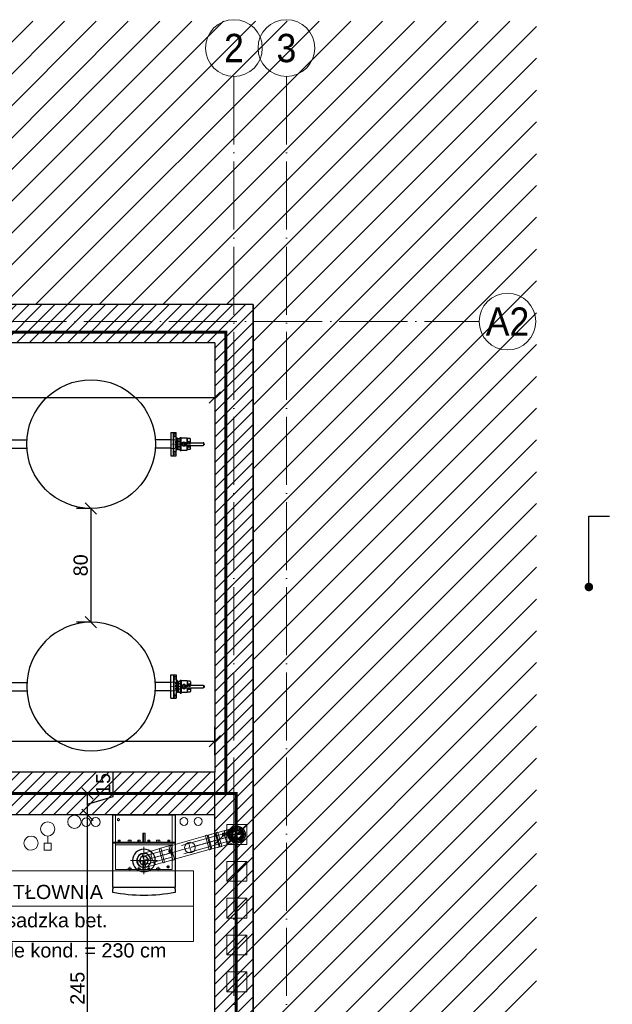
# Model space of a CAD drawing. Header units: millimetres. Extents: x 6506 to 39690, y 6022 to 25261.
# Tile 9 of 59: x 9750 to 10168, y 18567 to 19262. Entities that reach past the tile are written whole.
import ezdxf
from ezdxf import colors
from ezdxf.entities.mleader import LeaderData, LeaderLine
from ezdxf.enums import TextEntityAlignment as Align
from ezdxf.lldxf.tags import DXFTag
from ezdxf.math import Vec2, Vec3

# ---------------------------------------------------------------- set-up
doc = ezdxf.new("R2010")
doc.units = ezdxf.units.MM
for name, pattern in [('ACAD_ISO02W100', [15, 12, -3]), ('ACAD_ISO03W100', [30, 12, -18]), ('ACAD_ISO04W100', [30, 24, -3, 0, -3]), ('ACAD_ISO11W100', [33, 12, -3, 12, -3, 0, -3]), ('DASHDOT', [1, 0.5, -0.25, 0, -0.25]), ('DASHEDX2', [38.1, 25.4, -12.7]), ('HIDDEN', [1.905, 1.27, -0.635]), ('Osie$0$CONTINOUS', [0])]:
    doc.linetypes.add(name, pattern=pattern)
for name, color, linetype, lineweight in [('2DH_PRO_p', 170, 'Continuous', 15), ('_ET-PPOZ', 154, 'ACAD_ISO11W100', 30), ('A_KONST_ISTNIEJĄCE', 83, 'Continuous', 25), ('A_OPISY', 40, 'Continuous', 9), ('A_OSIE KONSTRUKCYJNE', 150, 'ACAD_ISO04W100', 5), ('A_WIDOK', 141, 'Continuous', 13), ('A_WYMIAROWANIE', 7, 'Continuous', 9), ('AA HATCH', 253, 'Continuous', 5), ('CP_AXIS', 143, 'DASHDOT', 9), ('CP_DETAL', 33, 'Continuous', 9), ('CP_HIDDE', 203, 'HIDDEN', 9), ('IS_Armatura_Therm', 7, 'SOLID', 13), ('IS_Grafika', 7, 'SOLID', 15)]:
    doc.layers.add(name, color=color, linetype=linetype, lineweight=lineweight)
for name, color, linetype in [('_ET-WYMIARY', 230, 'Continuous'), ('_ET_URZĄDZENIA', 7, 'Continuous'), ('CP_UCSSPEC', 50, 'Continuous')]:
    doc.layers.add(name, color=color, linetype=linetype)
doc.layers.add('A_HATCH', color=7, linetype='Continuous', lineweight=5, true_color=0x999999)
doc.layers.add('A_PPOŻ', color=1, linetype='ACAD_ISO02W100', lineweight=30, true_color=0xff0000)
doc.layers.add('A_NIEWIDOCZNE  POMOCNICZE', color=252, linetype='ACAD_ISO03W100', lineweight=5, plot=False)
doc.layers.get('CP_UCSSPEC').off()
doc.styles.add('ARIAL', font='arial.ttf')
doc.styles.add('CP_ATTR', font='ROMANS.SHX')
doc.styles.add('DEMIURG_100_opisy', font='arial.ttf', dxfattribs={"width": 0.9, "height": 20})
doc.styles.get("Standard").update_dxf_attribs({"font": 'arial.ttf'})
tags = doc.linetypes.add('SOLID', pattern=[10, 10, 0]).pattern_tags.tags
tags[6:7] = [DXFTag(74, 4), DXFTag(75, 0), DXFTag(340, '0'), DXFTag(46, 0.0), DXFTag(50, 0.0), DXFTag(44, 0.0), DXFTag(45, 0.0)]
tags[4:5] = [DXFTag(74, 4), DXFTag(75, 0), DXFTag(340, '0'), DXFTag(46, 0.0), DXFTag(50, 0.0), DXFTag(44, 0.0), DXFTag(45, 0.0)]
doc.dimstyles.new('1 do 100', dxfattribs={"dimtxt": 10, "dimasz": 8, "dimexe": 10, "dimexo": 10, "dimgap": 2, "dimtad": 1, "dimdec": 0, "dimtxsty": 'Standard', "dimblk": 'OBLIQUE', "dimcen": 2.5, "dimadec": 0, "dimazin": 0, "dimtfac": 1, "dimtdec": 0, "dimtmove": 0, "dimatfit": 3, "dimldrblk": 'OBLIQUE', "dimfxl": 10, "dimfxlon": 1, "dimarcsym": 0})
doc.dimstyles.new('ET_1-50', dxfattribs={"dimtxt": 10, "dimasz": 8, "dimexe": 10, "dimexo": 10, "dimgap": 2, "dimtad": 1, "dimdec": 0, "dimtxsty": 'Standard', "dimblk": 'OBLIQUE', "dimcen": 2.5, "dimadec": 0, "dimazin": 0, "dimtfac": 1, "dimtdec": 0, "dimtmove": 0, "dimatfit": 3, "dimldrblk": 'OBLIQUE', "dimfxl": 10, "dimfxlon": 1, "dimarcsym": 0})

# ---------------------------------------------------------------- blocks, each defined once
blk = doc.blocks.new('*U134')
at = {"lineweight": 5}
for p, q in [((-75, -25), (-75, 25)), ((-75, 25), (0, 25)), ((0, 0), (0, 25)), ((0, 25), (152.71, 25)), ((152.71, 25), (152.71, -25)), ((-75, -25), (0, -25)), ((152.71, -25), (0, -25))]:
    blk.add_line(p, q, dxfattribs=at)
at = {"lineweight": 5, "ltscale": 18.5}
for p, q in [((0, 25), (0, -25)), ((-75, 0), (152.71, 0))]:
    blk.add_line(p, q, dxfattribs=at)
at = {"lineweight": 5, "ltscale": 18.5, "insert": (-5, -10.38), "char_height": 10, "attachment_point": 6, "style": 'ARIAL'}
blk.add_mtext('\\A1;m²', dxfattribs=at)
at = {"lineweight": 5, "style": 'ARIAL'}
blk.add_attdef('1NR', text='', height=10, dxfattribs=at).set_placement((-5, 5), align=Align.RIGHT)
blk.add_attdef('2POM', (5, 5), '', height=10, dxfattribs=at)
blk.add_attdef('4PL2', text='', height=10, dxfattribs=at).set_placement((-24.57, -5), align=Align.TOP_RIGHT)
blk.add_attdef('3POS', text='', height=10, dxfattribs=at).set_placement((5, -5), align=Align.TOP_LEFT)
blk = doc.blocks.new('_Oblique')
at = {"color": 0, "linetype": 'ByBlock', "lineweight": -2}
blk.add_line((-0.5, -0.5), (0.5, 0.5), dxfattribs=at)
blk = doc.blocks.new('*D201')
at = {"layer": 'A_WYMIAROWANIE', "color": 0, "lineweight": -2, "ltscale": 2, "transparency": 16777216}
for p, q in [((9807.97, 18700.66), (9787.97, 18700.66)), ((9797.97, 18455.66), (9797.97, 18700.66)), ((9787.97, 18455.66), (9807.97, 18455.66))]:
    blk.add_line(p, q, dxfattribs=at)
at = {"layer": 'Defpoints', "color": 0, "ltscale": 2, "transparency": 16777216}
for p in [(9797.97, 18700.66), (9822.04, 18700.66), (9754.76, 18455.66)]:
    blk.add_point(p, dxfattribs=at)
at = {"layer": 'A_WYMIAROWANIE', "color": 0, "lineweight": -2, "ltscale": 2, "transparency": 16777216, "xscale": 8, "yscale": 8, "zscale": 8}
for p, rotation in [((9797.97, 18700.66), 90), ((9797.97, 18455.66), 270)]:
    blk.add_blockref('_Oblique', p, dxfattribs=dict(at, rotation=rotation))
at = {"layer": 'A_WYMIAROWANIE', "color": 0, "ltscale": 2, "transparency": 16777216, "insert": (9790.86, 18578.16), "char_height": 10, "attachment_point": 5, "rotation": 90}
blk.add_mtext('245', dxfattribs=at)
blk = doc.blocks.new('*D202')
at = {"layer": 'A_WYMIAROWANIE', "color": 0, "lineweight": -2, "ltscale": 2, "transparency": 16777216}
for p, q in [((9816.07, 18713.59), (9816.07, 18731.05)), ((9787.97, 18715.66), (9807.97, 18715.66)), ((9797.97, 18700.66), (9797.97, 18715.66)), ((9797.97, 18708.16), (9816.07, 18713.59)), ((9807.97, 18700.66), (9787.97, 18700.66))]:
    blk.add_line(p, q, dxfattribs=at)
at = {"layer": 'Defpoints', "color": 0, "ltscale": 2, "transparency": 16777216}
for p in [(9426.26, 18715.66), (9797.97, 18715.66), (9822.04, 18700.66)]:
    blk.add_point(p, dxfattribs=at)
at = {"layer": 'A_WYMIAROWANIE', "color": 0, "lineweight": -2, "ltscale": 2, "transparency": 16777216, "xscale": 8, "yscale": 8, "zscale": 8}
for p, rotation in [((9797.97, 18715.66), 90), ((9797.97, 18700.66), 270)]:
    blk.add_blockref('_Oblique', p, dxfattribs=dict(at, rotation=rotation))
at = {"layer": 'A_WYMIAROWANIE', "color": 0, "ltscale": 2, "transparency": 16777216, "insert": (9808.97, 18722.32), "char_height": 10, "attachment_point": 5, "rotation": 90}
blk.add_mtext('15', dxfattribs=at)
blk = doc.blocks.new('want')
at = {"layer": 'A_WIDOK'}
blk.add_line((30214.45, 14309.66), (30200.45, 14295.66), dxfattribs=at)
blk.add_lwpolyline([(30200.45, 14295.66), (30214.45, 14295.66), (30214.45, 14309.66), (30200.45, 14309.66)], close=True, dxfattribs=at)
blk = doc.blocks.new('cp_ucs2d')
at = {"layer": 'Defpoints'}
blk.add_line((0, 0), (0, 0), dxfattribs=at)
blk.add_point((0, 0), dxfattribs=at)
blk = doc.blocks.new('2d_ecoTECVCI_346_PL')
for p, q in [((-0.22, -0.198), (-0.22, 0)), ((-0.22, 0), (0.22, 0)), ((0.22, 0), (0.22, -0.198)), ((0.22, -0.198), (-0.22, -0.198)), ((-0.22, -0.198), (0.22, -0.198)), ((-0.22, -0.515), (-0.22, -0.198)), ((0.22, -0.198), (0.22, -0.515)), ((0.22, -0.515), (-0.22, -0.515)), ((-0.22, -0.548), (-0.22, -0.522)), ((-0.218, -0.522), (-0.22, -0.522)), ((-0.218, -0.515), (-0.218, -0.522)), ((0.218, -0.522), (0.218, -0.515)), ((0.22, -0.522), (0.218, -0.522)), ((0.22, -0.522), (0.22, -0.548)), ((-0.1122, -0.5643), (-0.1122, -0.5643)), ((0.1134, -0.5642), (0.1134, -0.5642))]:
    blk.add_line(p, q)
at = {"extrusion": (0, 0, -1)}
for radius in [0.08, 0.05, 0.03]:
    blk.add_circle((0, -0.323), radius, dxfattribs=at)
blk.add_arc((0, 0.541), 1.111, 258.57881, 281.42119, dxfattribs=at)
at = {"layer": 'CP_AXIS'}
for p, q in [((0, -0.128), (0, -0.198)), ((-0.175, -0.178), (-0.175, -0.198)), ((-0.1, -0.178), (-0.1, -0.198)), ((-0.035, -0.178), (-0.035, -0.198)), ((0.035, -0.178), (0.035, -0.198)), ((0.1, -0.178), (0.1, -0.198)), ((0.175, -0.178), (0.175, -0.198)), ((0, -0.419), (0, -0.227)), ((0.1736, -0.258), (0.1964, -0.258)), ((0.185, -0.2694), (0.185, -0.2466)), ((-0.096, -0.323), (0.096, -0.323)), ((0, -0.398), (0, -0.313)), ((-0.1, -0.398), (-0.1, -0.368)), ((-0.035, -0.398), (-0.035, -0.368)), ((0.035, -0.398), (0.035, -0.368)), ((0.1, -0.398), (0.1, -0.368)), ((0.161, -0.368), (0.179, -0.368)), ((0.17, -0.377), (0.17, -0.359))]:
    blk.add_line(p, q, dxfattribs=at)
at = {"layer": 'CP_HIDDE'}
for p, q in [((-0.2, -0.195), (-0.2, 0)), ((0.2, -0.195), (0.2, 0)), ((-0.0075, -0.13), (-0.0075, -0.195)), ((0, -0.13), (-0.0075, -0.13)), ((0.0075, -0.13), (0, -0.13)), ((0.0075, -0.13), (0.0075, -0.195)), ((-0.22, -0.195), (0.22, -0.195)), ((-0.2, -0.388), (-0.2, -0.198)), ((-0.1825, -0.18), (-0.1825, -0.195)), ((-0.1825, -0.18), (-0.1675, -0.18)), ((-0.1675, -0.18), (-0.1675, -0.195)), ((-0.111, -0.18), (-0.111, -0.195)), ((-0.111, -0.18), (-0.089, -0.18)), ((-0.089, -0.18), (-0.089, -0.195)), ((-0.0425, -0.18), (-0.0425, -0.195)), ((-0.0425, -0.18), (-0.0275, -0.18)), ((-0.0275, -0.18), (-0.0275, -0.195)), ((0.0275, -0.195), (0.0275, -0.18)), ((0.0425, -0.18), (0.0275, -0.18)), ((0.0425, -0.195), (0.0425, -0.18)), ((0.089, -0.195), (0.089, -0.18)), ((0.111, -0.18), (0.089, -0.18)), ((0.111, -0.195), (0.111, -0.18)), ((0.1675, -0.18), (0.1675, -0.195)), ((0.1675, -0.18), (0.1825, -0.18)), ((0.1825, -0.18), (0.1825, -0.195)), ((0.2, -0.388), (0.2, -0.198)), ((-0.2, -0.213), (0.2, -0.213)), ((-0.0075, -0.323), (0.0075, -0.323)), ((-0.0075, -0.388), (-0.0075, -0.323)), ((0.0075, -0.388), (0.0075, -0.323)), ((-0.2, -0.388), (0.2, -0.388)), ((-0.111, -0.388), (-0.111, -0.378)), ((-0.111, -0.378), (-0.089, -0.378)), ((-0.089, -0.388), (-0.089, -0.378)), ((-0.0425, -0.388), (-0.0425, -0.378)), ((-0.0425, -0.378), (-0.0275, -0.378)), ((-0.0275, -0.388), (-0.0275, -0.378)), ((0.0275, -0.388), (0.0275, -0.378)), ((0.0275, -0.378), (0.0425, -0.378)), ((0.0425, -0.388), (0.0425, -0.378)), ((0.089, -0.378), (0.111, -0.378)), ((0.089, -0.388), (0.089, -0.378)), ((0.111, -0.388), (0.111, -0.378))]:
    blk.add_line(p, q, dxfattribs=at)
blk.add_circle((-0.18, -0.035), 0.0075, dxfattribs=at)
at = {"layer": 'CP_HIDDE', "extrusion": (0, 0, -1)}
for centre, radius in [((-0.185, -0.258), 0.0095), ((-0.17, -0.368), 0.0075)]:
    blk.add_circle(centre, radius, dxfattribs=at)
at = {"layer": 'CP_UCSSPEC', "xscale": 0.001, "yscale": 0.001, "zscale": 0.001}
for p in [(-0.18, -0.035), (0.185, -0.258), (0, -0.323), (0, -0.323), (0.17, -0.368)]:
    blk.add_blockref('cp_ucs2d', p, dxfattribs=at)
at = {"layer": 'CP_UCSSPEC', "xscale": 0.001, "yscale": 0.001, "zscale": 0.001, "rotation": 90}
for p in [(0, -0.13), (-0.1, -0.18), (-0.035, -0.18), (0.035, -0.18), (0.1, -0.18), (0, -0.323), (-0.1, -0.378), (-0.035, -0.378), (0.035, -0.378), (0.1, -0.378)]:
    blk.add_blockref('cp_ucs2d', p, dxfattribs=at)
at = {"linetype": 'ByBlock', "style": 'CP_ATTR', "flags": 9}
for tag in ['FUEL', 'EFFICIENCY', 'NAME', 'NUMBER', 'GROUP', 'ARTICLE', 'PRODUCT-TYPE', 'ORDER-NO', 'PRODUCER', 'DN', 'PN', 'CHARACTER', 'TEMPERATURE', 'POWER', 'VOLTAGE', 'FLOW', 'OTHER', 'OTHER2', 'OTHER1', 'EXHAUST_CONNECTIONS', 'PIPE_CONNECTIONS']:
    blk.add_attdef(tag, text='', height=0.00000005, dxfattribs=at).set_placement((-0.22, 0), align=Align.MIDDLE_LEFT)
blk = doc.blocks.new('pdchmd003_o1')
blk.add_ellipse((0, 0), major_axis=(0, -100), ratio=0.469866)
blk = doc.blocks.new('pdchmd003_dn1')
at = {"linetype": 'DASHEDX2'}
blk.add_ellipse((0, 0), major_axis=(0, -75), ratio=0.405916, dxfattribs=at)
blk = doc.blocks.new('pdchmd003_o2')
blk.add_ellipse((47, 0), major_axis=(0, -100), ratio=0.469866, start_param=3.141593, end_param=6.283185)
blk = doc.blocks.new('Phpn_fls002_0057_z1879es')
for p, q in [((-6, 5.1), (0, 5.1)), ((-6, -5.1), (-6, 5.1)), ((0, 5.1), (0, -5.1)), ((0.9, 5.25), (0.2, 5.25)), ((1.2, 5), (1.2, -5)), ((1.2, 5), (13.31, 5)), ((13.31, 5), (13.68, 5)), ((-6, -5.1), (0, -5.1)), ((0.2, -5.25), (0.9, -5.25)), ((1.2, -5), (13.31, -5)), ((13.31, -5), (13.68, -5))]:
    blk.add_line(p, q)
at = {"linetype": 'DASHEDX2'}
for p, q in [((-6, 3), (13.68, 3)), ((-6, -3), (13.68, -3))]:
    blk.add_line(p, q, dxfattribs=at)
for centre, major_axis, ratio, start_param, end_param in [((0.2, 5.1), (-0.2, 0), 0.75, -1.570796, 0), ((0.9, 5), (-0.3, 0), 0.833333, -3.141593, -1.570796), ((0.2, -5.1), (-0.2, 0), 0.75, 0, 1.570796), ((0.9, -5), (-0.3, 0), 0.833333, 1.570796, 3.141593)]:
    blk.add_ellipse(centre, major_axis=major_axis, ratio=ratio, start_param=start_param, end_param=end_param)
at = {"layer": 'CP_AXIS'}
for p, q in [((-6, 0), (18.78, 0)), ((13.68, -5), (13.68, 5))]:
    blk.add_line(p, q, dxfattribs=at)
at = {"layer": 'CP_DETAL'}
blk.add_ellipse((6.5, 0), major_axis=(0, -5), ratio=0.267949, start_param=3.141593, end_param=6.283185, dxfattribs=at)
at = {"xscale": 0.10839275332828, "yscale": 0.05}
for name, p in [('pdchmd003_o2', (8.21, 0)), ('pdchmd003_o1', (13.68, 0))]:
    blk.add_blockref(name, p, dxfattribs=at)
at = {"linetype": 'DASHEDX2', "xscale": 0.09840754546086, "yscale": 0.04}
blk.add_blockref('pdchmd003_dn1', (13.68, 0), dxfattribs=at)
at = {"layer": 'CP_UCSSPEC', "xscale": 0.1, "yscale": -0.1, "zscale": 0.1, "rotation": 180}
blk.add_blockref('cp_ucs2d', (0, 0), dxfattribs=at)
at = {"layer": 'CP_UCSSPEC', "xscale": 0.1, "yscale": 0.1, "zscale": 0.1}
blk.add_blockref('cp_ucs2d', (13.68, 0), dxfattribs=at)
at = {"linetype": 'ByBlock', "style": 'CP_ATTR', "flags": 9}
for tag in ['NAME', 'GROUP', 'NUMBER', 'PRODUCER', 'ARTICLE', 'PRODUCT-TYPE', 'ORDER-NO', 'CHARACTER', 'DN', 'PN', 'TEMPERATURE', 'FLOW', 'POWER', 'VOLTAGE', 'WEIGHT', 'OTHER']:
    blk.add_attdef(tag, text='', height=0.00005, dxfattribs=at).set_placement((-5.3, -4.99), align=Align.MIDDLE_LEFT)
blk = doc.blocks.new('ldchmd003_o1')
blk.add_ellipse((0, 0), major_axis=(0, -100), ratio=0.469866, start_param=0, end_param=3.141593)
blk = doc.blocks.new('ldchmd003_dn1')
at = {"linetype": 'DASHEDX2'}
blk.add_ellipse((0, 0), major_axis=(0, -75), ratio=0.405916, dxfattribs=at)
blk = doc.blocks.new('ldchmd003_o2')
blk.add_ellipse((0, 0), major_axis=(0, -100), ratio=0.469866, start_param=0, end_param=3.141593)
blk = doc.blocks.new('Lhpn_fls002_0057_z1879es')
for p, q in [((-6, 5.1), (0, 5.1)), ((-6, -5.1), (-6, 5.1)), ((0, 5.1), (0, -5.1)), ((0.9, 5.25), (0.2, 5.25)), ((1.2, 5), (1.2, -5)), ((1.2, 5), (13.31, 5)), ((13.31, 5), (13.68, 5)), ((-6, -5.1), (0, -5.1)), ((0.2, -5.25), (0.9, -5.25)), ((1.2, -5), (13.31, -5)), ((13.31, -5), (13.68, -5))]:
    blk.add_line(p, q)
at = {"linetype": 'DASHEDX2'}
for p, q in [((-6, 3), (13.68, 3)), ((-6, -3), (13.68, -3))]:
    blk.add_line(p, q, dxfattribs=at)
for centre, major_axis, ratio, start_param, end_param in [((0.2, 5.1), (-0.2, 0), 0.75, -1.570796, 0), ((0.9, 5), (-0.3, 0), 0.833333, -3.141593, -1.570796), ((0.2, -5.1), (-0.2, 0), 0.75, 0, 1.570796), ((0.9, -5), (-0.3, 0), 0.833333, 1.570796, 3.141593)]:
    blk.add_ellipse(centre, major_axis=major_axis, ratio=ratio, start_param=start_param, end_param=end_param)
at = {"layer": 'CP_AXIS'}
for p, q in [((-6, 0), (18.78, 0)), ((13.68, -5), (13.68, 5))]:
    blk.add_line(p, q, dxfattribs=at)
at = {"layer": 'CP_DETAL'}
blk.add_ellipse((6.5, 0), major_axis=(0, 5), ratio=0.267949, start_param=3.141593, end_param=6.283185, dxfattribs=at)
at = {"linetype": 'DASHEDX2', "xscale": 0.09840754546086, "yscale": 0.04}
blk.add_blockref('ldchmd003_dn1', (13.68, 0), dxfattribs=at)
at = {"xscale": 0.10839275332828, "yscale": 0.05}
for name, p in [('ldchmd003_o2', (13.31, 0)), ('ldchmd003_o1', (13.68, 0))]:
    blk.add_blockref(name, p, dxfattribs=at)
at = {"layer": 'CP_UCSSPEC', "xscale": 0.1, "yscale": -0.1, "zscale": 0.1, "rotation": 180}
blk.add_blockref('cp_ucs2d', (0, 0), dxfattribs=at)
at = {"layer": 'CP_UCSSPEC', "xscale": 0.1, "yscale": 0.1, "zscale": 0.1}
blk.add_blockref('cp_ucs2d', (13.68, 0), dxfattribs=at)
at = {"linetype": 'ByBlock', "style": 'CP_ATTR', "flags": 9}
for tag in ['NAME', 'GROUP', 'NUMBER', 'PRODUCER', 'ARTICLE', 'PRODUCT-TYPE', 'ORDER-NO', 'CHARACTER', 'DN', 'PN', 'TEMPERATURE', 'FLOW', 'POWER', 'VOLTAGE', 'WEIGHT', 'OTHER']:
    blk.add_attdef(tag, text='', height=0.00005, dxfattribs=at).set_placement((-5.3, -4.99), align=Align.MIDDLE_LEFT)
blk = doc.blocks.new('Phpn_fls001_0113_fdjkd36')
for p, q in [((-6, -5.1), (-6, 5.1)), ((0, 5.1), (-6, 5.1)), ((0, 5.1), (0, -5.1)), ((0.84, 5.25), (0.24, 5.25)), ((1.2, 5), (26.8, 5)), ((1.2, 5), (1.2, -5)), ((26.8, -5), (26.8, 5)), ((27.16, 5.25), (27.64, 5.25)), ((28, 5), (34, 5)), ((28, -5), (28, 5)), ((34, 5), (34, -5)), ((0, -5.1), (-6, -5.1)), ((0.84, -5.25), (0.24, -5.25)), ((1.2, -5), (26.8, -5)), ((27.16, -5.25), (27.64, -5.25)), ((28, -5), (34, -5))]:
    blk.add_line(p, q)
at = {"linetype": 'DASHEDX2'}
for p, q in [((34, 3), (-6, 3)), ((34, -3), (-6, -3))]:
    blk.add_line(p, q, dxfattribs=at)
blk.add_circle((14, 0), 3.75)
for centre, major_axis, ratio, start_param, end_param in [((0.24, 5.1), (-0.24, 0), 0.625, -1.570796, 0), ((0.84, 5), (-0.36, 0), 0.694444, -3.141593, -1.570796), ((27.16, 5), (-0.36, 0), 0.694444, -1.570796, 0), ((27.64, 5), (-0.36, 0), 0.694444, -3.141593, -1.570796), ((0.24, -5.1), (-0.24, 0), 0.625, 0, 1.570796), ((0.84, -5), (-0.36, 0), 0.694444, 1.570796, 3.141593), ((27.16, -5), (-0.36, 0), 0.694444, 0, 1.570796), ((27.64, -5), (-0.36, 0), 0.694444, 1.570796, 3.141593)]:
    blk.add_ellipse(centre, major_axis=major_axis, ratio=ratio, start_param=start_param, end_param=end_param)
at = {"layer": 'CP_AXIS'}
for p, q in [((34, 0), (-6, 0)), ((14, -3.75), (14, 3.75))]:
    blk.add_line(p, q, dxfattribs=at)
at = {"layer": 'CP_UCSSPEC', "xscale": 0.03, "yscale": -0.03, "zscale": 0.03, "rotation": 180}
blk.add_blockref('cp_ucs2d', (0, 0), dxfattribs=at)
at = {"layer": 'CP_UCSSPEC', "xscale": 0.03, "yscale": 0.03, "zscale": 0.03}
blk.add_blockref('cp_ucs2d', (34, 0), dxfattribs=at)
at = {"linetype": 'ByBlock', "style": 'CP_ATTR', "flags": 9}
for tag in ['OTHER', 'WEIGHT', 'VOLTAGE', 'POWER', 'FLOW', 'TEMPERATURE', 'PN', 'DN', 'CHARACTER', 'ORDER-NO', 'PRODUCT-TYPE', 'ARTICLE', 'PRODUCER', 'NUMBER', 'GROUP', 'NAME']:
    blk.add_attdef(tag, text='', height=0.00005, dxfattribs=at).set_placement((-4.8, 0.01), align=Align.MIDDLE_LEFT)
blk = doc.blocks.new('Rhpn_fls001_0437_zfdz2ww')
for p, q in [((10.03, 1), (5, 1)), ((10.03, 1), (10.03, -1)), ((10.03, -1), (5, -1))]:
    blk.add_line(p, q)
blk.add_circle((0, 0), 5.1)
at = {"linetype": 'DASHEDX2'}
blk.add_circle((0, 0), 3, dxfattribs=at)
at = {"layer": 'CP_AXIS'}
for p, q in [((5, 0), (-5, 0)), ((0, 5), (0, -5)), ((5, 0), (10.03, 0))]:
    blk.add_line(p, q, dxfattribs=at)
at = {"layer": 'CP_UCSSPEC', "xscale": 0.03, "yscale": 0.03, "zscale": 0.03}
blk.add_blockref('cp_ucs2d', (0, 0), dxfattribs=at)
at = {"layer": 'CP_UCSSPEC', "xscale": 0.03, "yscale": -0.03, "zscale": 0.03, "rotation": 180}
blk.add_blockref('cp_ucs2d', (0, 0), dxfattribs=at)
at = {"linetype": 'ByBlock', "style": 'CP_ATTR', "flags": 9}
for tag in ['OTHER', 'WEIGHT', 'VOLTAGE', 'POWER', 'FLOW', 'TEMPERATURE', 'PN', 'DN', 'CHARACTER', 'ORDER-NO', 'PRODUCT-TYPE', 'ARTICLE', 'PRODUCER', 'NUMBER', 'GROUP', 'NAME']:
    blk.add_attdef(tag, text='', height=0.00005, dxfattribs=at).set_placement((0.07, 0.1), align=Align.MIDDLE_LEFT)
blk = doc.blocks.new('2hfl03b_01_pn10_dn50_edwp94')
for p, q in [((0, 82.5), (0, -82.5)), ((0, 82.5), (19, 82.5)), ((19, -82.5), (19, 82.5)), ((0, -82.5), (19, -82.5))]:
    blk.add_line(p, q)
at = {"layer": 'CP_AXIS'}
blk.add_line((0, 0), (19, 0), dxfattribs=at)
at = {"layer": 'CP_HIDDE'}
for p, q in [((0, 30.8), (19, 30.8)), ((0, -30.7), (19, -30.7))]:
    blk.add_line(p, q, dxfattribs=at)
at = {"style": 'CP_ATTR', "flags": 9}
for tag in ['NAME', 'GROUP', 'PRODUCER', 'ARTICLE', 'CHARACTER', 'DN', 'WEIGHT', 'OTHER', 'QUANTITY']:
    blk.add_attdef(tag, text='', height=0.00005, dxfattribs=at).set_placement((0, 0), align=Align.MIDDLE_LEFT)
for tag in ['NUMBER', 'PRODUCT-TYPE', 'ORDER-NO', 'PN', 'BOLTTYPE', 'PRICE']:
    blk.add_attdef(tag, text='', height=0.00005, dxfattribs=at).set_placement((0, 0), align=Align.MIDDLE_RIGHT)
blk = doc.blocks.new('Phpn_zaw142_050z_f27jpvv')
for p, q in [((1.59, -3.02), (1.59, 3.01)), ((1.89, 3.01), (1.59, 3.01)), ((1.89, 3.38), (2.12, 3.85)), ((1.89, -3.38), (1.89, 3.38)), ((2.12, 3.85), (3.51, 3.85)), ((3.51, 1.88), (2.12, 1.88)), ((3.51, -4.62), (3.51, 4.62)), ((3.51, 4.62), (3.99, 4.62)), ((3.99, -4.62), (3.99, 4.62)), ((8.29, 4.22), (3.99, 4.22)), ((5.03, 0), (5.58, 0.96)), ((5.58, -0.96), (5.03, 0)), ((5.58, 0.96), (6.7, 0.96)), ((6.7, 0.96), (7.25, 0)), ((7.25, 0), (6.7, -0.96)), ((7.34, 0.96), (19.74, 0.96)), ((8.29, 4.22), (8.45, 3.85)), ((10.46, 3.85), (8.45, 3.85)), ((8.45, 0.96), (8.45, 3.85)), ((8.62, 1.88), (10.46, 1.88)), ((10.69, 3.38), (10.46, 3.85)), ((10.69, 0.96), (10.69, 3.38)), ((20.14, 0.24), (20.14, -0.24)), ((1.89, -3.02), (1.59, -3.02)), ((1.89, -3.38), (2.12, -3.85)), ((3.51, -1.88), (2.12, -1.88)), ((2.12, -3.85), (3.51, -3.85)), ((3.51, -4.62), (3.99, -4.62)), ((3.99, -4.22), (8.29, -4.22)), ((6.7, -0.96), (5.58, -0.96)), ((7.34, -0.96), (19.74, -0.96)), ((8.29, -4.22), (8.45, -3.85)), ((8.45, -3.85), (8.45, -0.96)), ((10.46, -3.85), (8.45, -3.85)), ((8.62, -1.88), (10.46, -1.88)), ((10.69, -3.38), (10.46, -3.85)), ((10.69, -3.38), (10.69, -0.96))]:
    blk.add_line(p, q)
blk.add_circle((6.14, 0), 1.54)
for centre, start_param, end_param in [((19.74, 0.24), -1.570796, 0), ((19.74, -0.24), 3.141593, 4.712389)]:
    blk.add_ellipse(centre, major_axis=(0, 0.722), ratio=0.560187, start_param=start_param, end_param=end_param)
at = {"layer": 'CP_AXIS'}
blk.add_line((1.59, 0), (10.69, 0), dxfattribs=at)
at = {"layer": 'CP_DETAL'}
for p, q in [((1.89, 2.46), (2.12, 1.88)), ((10.69, 2.46), (10.46, 1.88)), ((1.89, -2.46), (2.12, -1.88)), ((10.69, -2.46), (10.46, -1.88))]:
    blk.add_line(p, q, dxfattribs=at)
for centre, major_axis, ratio, start_param, end_param in [((4.64, -0.01), (0, 4.75), 0.578135, 1.159975, 1.568122), ((4.64, 0.01), (0, 4.75), 0.578135, 1.57347, 1.981618), ((7.33, 2.77), (0, 3.32), 0.409938, 4.712385, 5.046598), ((7.33, 2.77), (0, 2.69), 0.505137, 4.378172, 4.712385), ((6.1, -0.29), (0, 5.43), 0.505137, -1.338774, -1.159975), ((7.95, -0.29), (0, 5.43), 0.505137, -1.338774, -1.159975), ((6.1, 0.29), (0, 5.43), 0.505137, 4.301568, 4.480366), ((7.33, -2.77), (0, 2.69), 0.505137, -1.570792, -1.236579), ((7.33, -2.77), (0, 3.32), 0.409938, 4.37818, 4.712393), ((7.95, 0.29), (0, 5.43), 0.505137, 4.301568, 4.480366)]:
    blk.add_ellipse(centre, major_axis=major_axis, ratio=ratio, start_param=start_param, end_param=end_param, dxfattribs=at)
at = {"layer": 'CP_HIDDE'}
for p, q in [((1.59, 3.01), (0, 3.01)), ((0, -3.02), (0, 3.01)), ((1.59, -3.02), (0, -3.02))]:
    blk.add_line(p, q, dxfattribs=at)
at = {"layer": 'CP_UCSSPEC', "xscale": 0.03, "yscale": 0.03, "zscale": 0.03, "rotation": 180}
blk.add_blockref('cp_ucs2d', (0, 0), dxfattribs=at)
at = {"layer": 'CP_UCSSPEC', "xscale": 0.03, "zscale": 0.03}
for yscale in [0.03, -0.03]:
    blk.add_blockref('cp_ucs2d', (10.69, 0), dxfattribs=dict(at, yscale=yscale))
at = {"linetype": 'ByBlock', "style": 'CP_ATTR', "flags": 9}
for tag in ['NAME', 'GROUP', 'NUMBER', 'PRODUCER', 'ARTICLE', 'PRODUCT-TYPE', 'ORDER-NO', 'CHARACTER', 'DN', 'PN', 'TEMPERATURE', 'FLOW', 'POWER', 'VOLTAGE', 'WEIGHT', 'OTHER']:
    blk.add_attdef(tag, text='', height=0.00005, dxfattribs=at).set_placement((1.58, 0), align=Align.MIDDLE_LEFT)
blk = doc.blocks.new('2hfl14pn10_dn50_zdwz4mk')
for p, q in [((0, 8.25), (-1.6, 8.25)), ((-1.6, 8.25), (-1.6, -8.25)), ((0, 8.25), (0, -8.25)), ((-2.6, -4.2), (-2.6, 4.2)), ((-2.6, 4.2), (-2.1, 4.2)), ((-2.1, 4.2), (-1.6, 4.47)), ((-2.1, -4.2), (-2.1, 4.2)), ((0, 5.3), (0.2, 5.1)), ((0.2, 5.1), (0.2, -5.1)), ((-2.6, -4.2), (-2.1, -4.2)), ((-2.1, -4.2), (-1.6, -4.47)), ((0, -5.3), (0.2, -5.1)), ((0, -8.25), (-1.6, -8.25))]:
    blk.add_line(p, q)
at = {"layer": 'CP_AXIS'}
for p, q in [((-2.6, 0), (0.2, 0)), ((-1.6, 6.25), (0, 6.25)), ((-1.6, -6.25), (0, -6.25))]:
    blk.add_line(p, q, dxfattribs=at)
at = {"layer": 'CP_HIDDE'}
for p, q in [((-1.6, 7.15), (0, 7.15)), ((-2.6, 3.08), (0.2, 3.08)), ((-1.6, 5.35), (0, 5.35)), ((-2.6, -3.08), (0.2, -3.08)), ((-1.6, -5.35), (0, -5.35)), ((-1.6, -7.15), (0, -7.15))]:
    blk.add_line(p, q, dxfattribs=at)
at = {"linetype": 'ByBlock', "style": 'CP_ATTR', "flags": 9}
for tag in ['NAME', 'GROUP', 'NUMBER', 'PRODUCER', 'ARTICLE', 'PRODUCT-TYPE', 'ORDER-NO', 'CHARACTER', 'DN', 'PN', 'TEMPERATURE', 'FLOW', 'POWER', 'VOLTAGE', 'WEIGHT', 'OTHER']:
    blk.add_attdef(tag, text='', height=0.00005, dxfattribs=at).set_placement((-2.69, -0.01), align=Align.MIDDLE_LEFT)
blk = doc.blocks.new('A$Cc245dc69')
at = {"layer": '_ET_URZĄDZENIA'}
for p, q in [((-56.38, 3.01), (-45.3, 3.01)), ((56.38, 3.01), (45.3, 3.01)), ((-56.38, -3.01), (-45.3, -3.01)), ((56.38, -3.01), (45.3, -3.01))]:
    blk.add_line(p, q, dxfattribs=at)
blk.add_circle((0, 0), 45.4, dxfattribs=at)
at = {"layer": '_ET_URZĄDZENIA', "xscale": -1, "rotation": 180}
blk.add_blockref('2hfl14pn10_dn50_zdwz4mk', (-58.48, 0), dxfattribs=at)
at = {"layer": '_ET_URZĄDZENIA', "yscale": 0.1, "zscale": 0.1}
for p, xscale in [((-56.38, 0), -0.1), ((56.38, 0), 0.1)]:
    blk.add_blockref('2hfl03b_01_pn10_dn50_edwp94', p, dxfattribs=dict(at, xscale=xscale))
at = {"layer": '_ET_URZĄDZENIA', "rotation": 180}
blk.add_blockref('2hfl14pn10_dn50_zdwz4mk', (58.48, 0), dxfattribs=at)
at = {"layer": '_ET_URZĄDZENIA', "xscale": -1}
blk.add_blockref('Phpn_zaw142_050z_f27jpvv', (-59.49, 0), dxfattribs=at)
at = {"layer": '_ET_URZĄDZENIA'}
blk.add_blockref('Phpn_zaw142_050z_f27jpvv', (59.49, 0), dxfattribs=at)
blk = doc.blocks.new('*D592')
at = {"layer": '_ET-WYMIARY', "color": 0, "lineweight": -2, "ltscale": 2, "transparency": 16777216}
for p, q in [((9800.23, 18916.86), (9790.23, 18916.86)), ((9800.23, 18916.86), (9800.23, 18836.46)), ((9800.23, 18836.46), (9790.23, 18836.46))]:
    blk.add_line(p, q, dxfattribs=at)
at = {"layer": 'Defpoints', "color": 0, "ltscale": 2, "transparency": 16777216}
for p in [(9800.41, 18916.86), (9800.23, 18836.46), (9800.41, 18836.46)]:
    blk.add_point(p, dxfattribs=at)
at = {"layer": '_ET-WYMIARY', "color": 0, "lineweight": -2, "ltscale": 2, "transparency": 16777216, "xscale": 8, "yscale": 8, "zscale": 8}
for p, rotation in [((9800.23, 18916.86), 90), ((9800.23, 18836.46), 270)]:
    blk.add_blockref('_Oblique', p, dxfattribs=dict(at, rotation=rotation))
at = {"layer": '_ET-WYMIARY', "color": 0, "ltscale": 2, "transparency": 16777216, "insert": (9793.13, 18876.66), "char_height": 10, "attachment_point": 5, "rotation": 90}
blk.add_mtext('80', dxfattribs=at)
blk = doc.blocks.new('*D595')
at = {"layer": 'A_WYMIAROWANIE', "color": 0, "lineweight": -2, "ltscale": 2, "transparency": 16777216}
for p, q in [((9407.76, 19005.18), (9407.76, 18985.18)), ((9887.76, 19005.18), (9887.76, 18985.18)), ((9407.76, 18995.18), (9887.76, 18995.18))]:
    blk.add_line(p, q, dxfattribs=at)
at = {"layer": 'Defpoints', "color": 0, "ltscale": 2, "transparency": 16777216}
for p in [(9407.76, 19016.37), (9887.76, 19016.69), (9887.76, 18995.18)]:
    blk.add_point(p, dxfattribs=at)
at = {"layer": 'A_WYMIAROWANIE', "color": 0, "lineweight": -2, "ltscale": 2, "transparency": 16777216, "xscale": 8, "yscale": 8, "zscale": 8, "rotation": 180}
blk.add_blockref('_Oblique', (9407.76, 18995.18), dxfattribs=at)
at = {"layer": 'A_WYMIAROWANIE', "color": 0, "lineweight": -2, "ltscale": 2, "transparency": 16777216, "xscale": 8, "yscale": 8, "zscale": 8}
blk.add_blockref('_Oblique', (9887.76, 18995.18), dxfattribs=at)
at = {"layer": 'A_WYMIAROWANIE', "color": 0, "ltscale": 2, "transparency": 16777216, "insert": (9647.76, 19002.28), "char_height": 10, "attachment_point": 5}
blk.add_mtext('480', dxfattribs=at)
blk = doc.blocks.new('_Dot')
at = {"color": 0, "linetype": 'ByBlock', "lineweight": -2}
blk.add_line((-0.5, 0), (-1, 0), dxfattribs=at)
at = {"color": 0, "linetype": 'ByBlock', "const_width": 0.5}
blk.add_lwpolyline([(-0.25, 0, 1), (0.25, 0, 1)], format="xyb", close=True, dxfattribs=at)
blk = doc.blocks.new('*D605')
at = {"layer": 'A_WYMIAROWANIE', "color": 0, "lineweight": -2, "ltscale": 2, "transparency": 16777216}
for p, q in [((9567.76, 18742.63), (9567.76, 18762.63)), ((9887.76, 18742.63), (9887.76, 18762.63)), ((9567.76, 18752.63), (9887.76, 18752.63))]:
    blk.add_line(p, q, dxfattribs=at)
at = {"layer": 'Defpoints', "color": 0, "ltscale": 2, "transparency": 16777216}
for p in [(9887.76, 18752.63), (9567.76, 18730.66), (9887.76, 18730.66)]:
    blk.add_point(p, dxfattribs=at)
at = {"layer": 'A_WYMIAROWANIE', "color": 0, "lineweight": -2, "ltscale": 2, "transparency": 16777216, "xscale": 8, "yscale": 8, "zscale": 8, "rotation": 180}
blk.add_blockref('_Oblique', (9567.76, 18752.63), dxfattribs=at)
at = {"layer": 'A_WYMIAROWANIE', "color": 0, "lineweight": -2, "ltscale": 2, "transparency": 16777216, "xscale": 8, "yscale": 8, "zscale": 8}
blk.add_blockref('_Oblique', (9887.76, 18752.63), dxfattribs=at)
at = {"layer": 'A_WYMIAROWANIE', "color": 0, "ltscale": 2, "transparency": 16777216, "insert": (9727.76, 18759.74), "char_height": 10, "attachment_point": 5}
blk.add_mtext('320', dxfattribs=at)

msp = doc.modelspace()

# ---------------------------------------------------------------- hatches: boundary and pattern name
at = {"layer": 'A_HATCH'}
h = msp.add_hatch(dxfattribs=at)
h.set_pattern_fill('ANSI31', color=256, scale=2)
h.set_pattern_definition([(45, (-3039.768, 355.087), (-4.490128, 4.490128), [])])
h.paths.add_polyline_path([(9887.76, 18730.66), (9567.76, 18730.66), (9567.76, 18645.66), (9597.76, 18645.66), (9597.76, 18700.66), (9887.76, 18700.66)], flags=17)
h.paths.add_polyline_path([(9597.76, 18585.66), (9567.76, 18585.66), (9567.76, 18560.66), (9597.76, 18560.66)], flags=17)
h.paths.add_polyline_path([(9714.76, 18455.66), (9274.26, 18455.66), (9274.26, 18425.66), (9714.76, 18425.66)], flags=17)
h.paths.add_polyline_path([(9570.76, 18325.66), (9247.76, 18325.66), (9244.76, 18325.66), (9244.76, 18302.66), (9570.76, 18302.66)], flags=17)
h.paths.add_polyline_path([(9887.76, 18523.42), (9910.26, 18523.42), (9887.76, 18523.42), (9887.76, 18347.66), (9754.76, 18347.66), (9754.76, 18455.66), (9714.76, 18455.66), (9714.76, 18425.66), (9714.76, 18204.66), (9570.76, 18204.66), (9094.76, 18204.66), (9094.76, 18419.66), (9094.76, 18532.7), (9067.76, 18532.7), (9067.76, 18419.66), (9067.76, 18177.66), (9741.76, 18177.66), (9741.76, 18320.66), (9914.76, 18320.66), (9914.76, 19060.66), (9067.76, 19060.66), (9067.76, 18798.7), (9094.76, 18798.7), (9094.76, 19033.66), (9887.76, 19033.66)])
at = {"layer": 'AA HATCH', "ltscale": 2, "transparency": 33554534}
h = msp.add_hatch(dxfattribs=at)
h.set_pattern_fill('ANSI31', color=256, scale=5)
h.set_pattern_definition([(45, (-3039.768, 355.087), (-11.22532, 11.22532), [])])
h.paths.add_polyline_path([(10114.76, 19260.66), (9067.76, 19260.66), (9067.76, 19060.66), (9914.76, 19060.66), (9914.76, 18320.66), (10114.76, 18320.66)])

# ---------------------------------------------------------------- linework, layer by layer
for radius in [6, 5, 4, 3]:
    msp.add_circle((9903.26, 18686.66), radius)
at = {"layer": '_ET-PPOZ', "ltscale": 2}
for p, q in [((9880.05, 18962.26), (9880.69, 18962.26)), ((9880.05, 18791.06), (9880.69, 18791.06))]:
    msp.add_line(p, q, dxfattribs=at)
at = {"layer": 'A_KONST_ISTNIEJĄCE', "ltscale": 2}
for p, q in [((9914.76, 19060.66), (9067.76, 19060.66)), ((9914.76, 19060.66), (9914.76, 18320.66)), ((9887.76, 19033.66), (9094.76, 19033.66)), ((9887.76, 19033.66), (9887.76, 18730.66)), ((9887.76, 18730.66), (9567.76, 18730.66)), ((9887.76, 18347.66), (9887.76, 18730.66)), ((9887.76, 18700.66), (9597.76, 18700.66))]:
    msp.add_line(p, q, dxfattribs=at)
msp.add_lwpolyline([(9914.76, 18320.66), (9914.76, 19060.66), (9067.76, 19060.66)], dxfattribs=at)
at = {"layer": 'A_NIEWIDOCZNE  POMOCNICZE', "ltscale": 2}
msp.add_lwpolyline([(9407.76, 19033.66), (9887.76, 19033.66), (9887.76, 18730.66), (9407.76, 18730.66)], close=True, dxfattribs=at)
msp.add_lwpolyline([(9597.76, 18700.66), (9887.76, 18700.66), (9887.76, 18347.66), (9754.76, 18347.66), (9754.76, 18455.66), (9597.76, 18455.66), (9597.76, 18700.66)], dxfattribs=at)
at = {"layer": 'A_OSIE KONSTRUKCYJNE', "ltscale": 2}
for p, q in [((9901.26, 19221.75), (9901.26, 18065.87)), ((9938.26, 19221.75), (9938.26, 18065.87)), ((8893.8, 19048.66), (10074.28, 19048.66))]:
    msp.add_line(p, q, dxfattribs=at)
at = {"layer": 'A_OSIE KONSTRUKCYJNE', "linetype": 'Continuous'}
for centre in [(9901.26, 19241.75), (9938.26, 19241.75), (10094.28, 19048.66)]:
    msp.add_circle(centre, 20, dxfattribs=at)
at = {"layer": 'A_PPOŻ', "linetype": 'ACAD_ISO03W100', "ltscale": 2, "const_width": 2}
msp.add_lwpolyline([(9582.76, 18715.66), (9582.76, 18722.83), (9398.68, 18722.83), (9398.68, 19041.21), (9895.58, 19041.21), (9895.58, 18715.66)], dxfattribs=at)
msp.add_lwpolyline([(9582.76, 18715.66), (9902.76, 18715.66), (9902.76, 18332.66), (9739.76, 18332.66), (9739.76, 18440.66), (9582.76, 18440.66)], close=True, dxfattribs=at)
at = {"layer": 'IS_Armatura_Therm', "lineweight": 20}
for p, q in [((9767.35, 18680.59), (9772.35, 18680.6)), ((9767.36, 18675.59), (9767.35, 18680.59)), ((9769.84, 18685.59), (9769.85, 18680.59)), ((9772.35, 18680.6), (9772.36, 18675.6)), ((9772.36, 18675.6), (9767.36, 18675.59))]:
    msp.add_line(p, q, dxfattribs=at)
at = {"layer": 'IS_Armatura_Therm', "lineweight": 20, "extrusion": (0, 0, -1)}
for centre, major_axis in [((9769.84, 18690.59), (5, 0)), ((9758.07, 18680.58), (-5, -0.01))]:
    msp.add_ellipse(centre, major_axis=major_axis, ratio=1, dxfattribs=at)
at = {"layer": 'IS_Grafika'}
for centre, radius in [((9788.69, 18695.62), 4.68), ((9796.97, 18695.45), 3.06), ((9803.69, 18695.45), 3.12), ((9865.99, 18695.86), 2.8), ((9875.99, 18695.89), 2.8)]:
    msp.add_circle(centre, radius, dxfattribs=at)

# ---------------------------------------------------------------- block references
at = {"layer": '2DH_PRO_p', "rotation": 180}
msp.add_blockref('Rhpn_fls001_0437_zfdz2ww', (9903.26, 18686.66), dxfattribs=at)
at = {"layer": '_ET_URZĄDZENIA', "ltscale": 2}
msp.add_blockref('A$Cc245dc69', (9800.41, 18962.26), dxfattribs=at)
at = {"layer": '_ET_URZĄDZENIA', "ltscale": 2, "xscale": -1, "rotation": 180}
msp.add_blockref('A$Cc245dc69', (9800.41, 18791.06), dxfattribs=at)
at = {"layer": '_ET_URZĄDZENIA', "xscale": 100, "yscale": 100, "zscale": 100}
msp.add_blockref('2d_ecoTECVCI_346_PL', (9837.73, 18700.66), dxfattribs=at)
at = {"layer": 'A_KONST_ISTNIEJĄCE', "color": 251, "transparency": 33554687, "rotation": 180}
for p in [(40110.72, 32989.32), (40110.72, 32963.32), (40110.72, 32937.32), (40110.72, 32911.32), (40110.72, 32885.32)]:
    msp.add_blockref('want', p, dxfattribs=at)
at = {"layer": 'A_OPISY'}
msp.add_blockref('*U134', (9720.02, 18636.14), dxfattribs=at).add_auto_attribs({'1NR': '-103', '2POM': 'KOTŁOWNIA ', '3POS': 'posadzka bet.', '4PL2': '8,54'})
at = {"layer": 'IS_Grafika'}
for name, p, rotation in [('Phpn_fls001_0113_fdjkd36', (9856.69, 18673.65), 15.60153152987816), ('Phpn_fls002_0057_z1879es', (9890.09, 18682.98), 15.60153152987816), ('Lhpn_fls002_0057_z1879es', (9850.91, 18672.04), 195.6015315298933)]:
    msp.add_blockref(name, p, dxfattribs=dict(at, rotation=rotation))

# ---------------------------------------------------------------- texts
at = {"layer": 'A_OPISY', "insert": (9648.21, 18609.89), "char_height": 10, "attachment_point": 1}
msp.add_mtext_dynamic_manual_height_columns('H pom. w świetle kond. = 230 cm', width=254.3544, gutter_width=0, heights=[12.82], dxfattribs=at)
at = {"layer": 'A_OSIE KONSTRUKCYJNE', "linetype": 'Osie$0$CONTINOUS', "style": 'DEMIURG_100_opisy', "width": 0.9}
for s, p in [('2', (9901.26, 19241.75)), ('3', (9938.26, 19241.75)), ('A2', (10094.28, 19048.66))]:
    msp.add_text(s, height=20, dxfattribs=at).set_placement(p, align=Align.MIDDLE_CENTER)

# ---------------------------------------------------------------- dimensions: what is measured, and where the dimension line sits
at = {"layer": '_ET-WYMIARY', "ltscale": 2}
dim = msp.add_linear_dim(base=(9800.23, 18836.46), p1=(9800.41, 18916.86), p2=(9800.41, 18836.46), angle=90, dimstyle='ET_1-50', dxfattribs=at)
dim.commit()
dim.dimension.update_dxf_attribs({"geometry": '*D592', "text_midpoint": (9793.13, 18876.66)})
at = {"layer": 'A_WYMIAROWANIE', "ltscale": 2}
dim = msp.add_linear_dim(base=(9887.76, 18995.18), p1=(9407.76, 19016.37), p2=(9887.76, 19016.69), dimstyle='1 do 100', override={"dimtmove": 1}, dxfattribs=at)
dim.commit()
dim.dimension.update_dxf_attribs({"geometry": '*D595', "text_midpoint": (9647.76, 19002.28)})
dim = msp.add_linear_dim(base=(9887.76, 18752.63), p1=(9567.76, 18730.66), p2=(9887.76, 18730.66), dimstyle='1 do 100', dxfattribs=at)
dim.commit()
dim.dimension.update_dxf_attribs({"geometry": '*D605', "text_midpoint": (9727.76, 18759.74)})
for base, p1, p2, picture, middle in [((9797.97, 18715.66), (9822.04, 18700.66), (9426.26, 18715.66), '*D202', (9808.97, 18715.59)), ((9797.97, 18700.66), (9754.76, 18455.66), (9822.04, 18700.66), '*D201', (9790.86, 18578.16))]:
    dim = msp.add_linear_dim(base=base, p1=p1, p2=p2, angle=90, dimstyle='1 do 100', override={"dimtmove": 1}, dxfattribs=at)
    dim.commit()
    dim.dimension.update_dxf_attribs({"geometry": picture, "text_midpoint": middle})

# ---------------------------------------------------------------- leaders
at = {"layer": 'A_OPISY'}
ml = msp.add_multileader_mtext('Standard', dxfattribs=at)
ml.set_content('', color=256)
ml.set_leader_properties()
ml.set_arrow_properties(name='DOT')
ml.build(insert=Vec2(0, 0))
ml.multileader.update_dxf_attribs({"arrow_head_size": 6})
ctx = ml.context
ctx.base_point, ctx.arrow_head_size, ctx.plane_origin = Vec3(10166.24, 18911.36), 6, Vec3(9949.71, 19379.06)
notes = []
notes.append((ctx, [(0, (1, 1, 0), (10151.72, 18911.36), (1, 0), 14.52, [(0, [(10151.72, 18861.36)], 0, [])])]))
ctx.mtext.insert, ctx.mtext.flow_direction = Vec3(10168.24, 18913.36), 5
for ctx, leaders in notes:
    for number, flags, end, landing, length, lines in leaders:
        leader = LeaderData()
        leader.index, (leader.has_last_leader_line, leader.has_dogleg_vector, leader.attachment_direction) = number, flags
        leader.last_leader_point, leader.dogleg_vector, leader.dogleg_length = Vec3(end), Vec3(landing), length
        for number, points, colour, breaks in lines:
            line = LeaderLine()
            line.index, line.vertices, line.color, line.breaks = number, Vec3.list(points), colors.encode_raw_color(colour), breaks
            leader.lines.append(line)
        ctx.leaders.append(leader)

doc.saveas('drawing.dxf')
